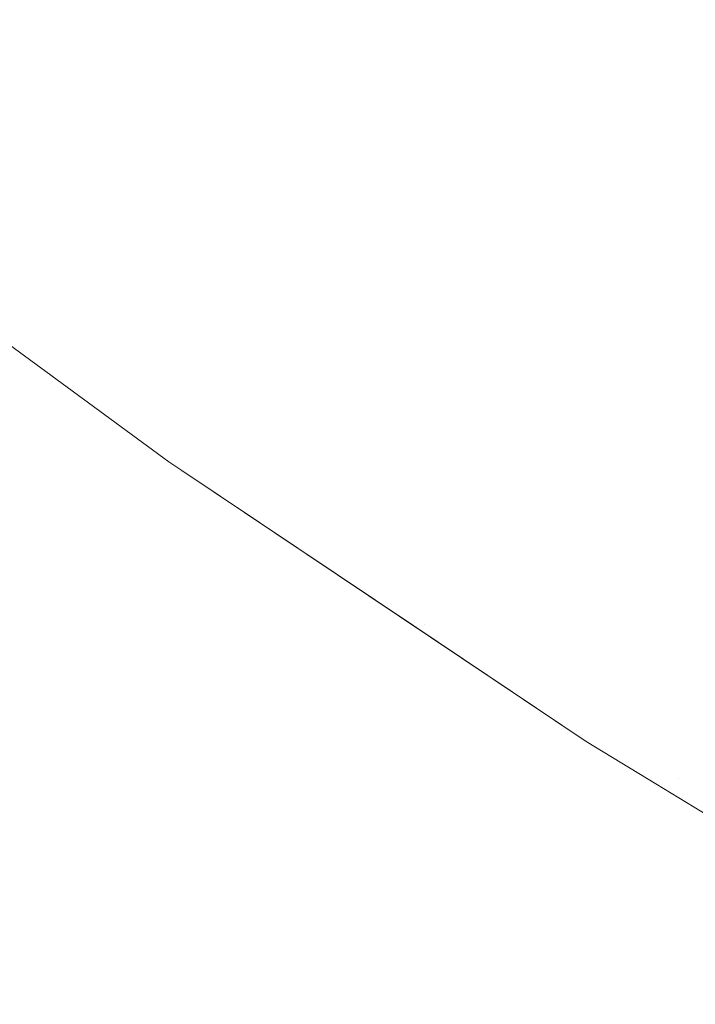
# Model space of a CAD drawing. Header units: centimetres. Extents: x -62 to 63, y 4 to 6.
# Tile 161 of 256: x -19.9422 to -19.9248, y 4.5826 to 4.608. Entities that reach past the tile are written whole.
import ezdxf

# ---------------------------------------------------------------- set-up
doc = ezdxf.new("R2010")
doc.units = ezdxf.units.CM
doc.header["$LTSCALE"] = 2.54
doc.layers.add('Lucido design-1', color=7, linetype='Continuous')

# ---------------------------------------------------------------- blocks, each defined once
blk = doc.blocks.new('Gruppo-4-1')
at = {"color": 7, "linetype": 'Continuous', "lineweight": 9}
blk.add_3dface([(-61.851453, 5.900212, -2276.22217), (-61.851453, 4.300212, -2276.22217), (62.978378, 4.300212, -2276.22217), (62.978378, 5.900212, -2276.22217)], dxfattribs=at)
for points, invisible_edges in [([(-19.933603, 4.608055, -2276.684208), (-19.934562, 4.607833, -2276.68536), (-19.93944, 4.611745, -2276.68536), (-19.93847, 4.611958, -2276.684208)], 15), ([(-19.940379, 4.611539, -2276.686516), (-19.93944, 4.611745, -2276.68536), (-19.934562, 4.607833, -2276.68536), (-19.935489, 4.607618, -2276.686516)], 15), ([(-19.935489, 4.607618, -2276.686516), (-19.936384, 4.60741, -2276.687674), (-19.941285, 4.61134, -2276.687674), (-19.940379, 4.611539, -2276.686516)], 15), ([(-19.937248, 4.60721, -2276.688833), (-19.938079, 4.607017, -2276.689995), (-19.943, 4.610964, -2276.689995), (-19.942158, 4.611148, -2276.688833)], 15), ([(-19.942158, 4.611148, -2276.688833), (-19.941285, 4.61134, -2276.687674), (-19.936384, 4.60741, -2276.687674), (-19.937248, 4.60721, -2276.688833)], 15), ([(-19.943809, 4.610786, -2276.691158), (-19.943, 4.610964, -2276.689995), (-19.938079, 4.607017, -2276.689995), (-19.938878, 4.606832, -2276.691158)], 15), ([(-19.945331, 4.610452, -2276.693488), (-19.944586, 4.610616, -2276.692323), (-19.939646, 4.606654, -2276.692323), (-19.940382, 4.606483, -2276.693488)], 15), ([(-19.938878, 4.606832, -2276.691158), (-19.939646, 4.606654, -2276.692323), (-19.944586, 4.610616, -2276.692323), (-19.943809, 4.610786, -2276.691158)], 15), ([(-19.940382, 4.606483, -2276.693488), (-19.941087, 4.60632, -2276.694654), (-19.946045, 4.610296, -2276.694654), (-19.945331, 4.610452, -2276.693488)], 15), ([(-19.94176, 4.606164, -2276.695821), (-19.942402, 4.606015, -2276.696987), (-19.947376, 4.610003, -2276.696987), (-19.946726, 4.610146, -2276.695821)], 15), ([(-19.946726, 4.610146, -2276.695821), (-19.946045, 4.610296, -2276.694654), (-19.941087, 4.60632, -2276.694654), (-19.94176, 4.606164, -2276.695821)], 15), ([(-19.919749, 4.606281, -2276.67512), (-19.920948, 4.605988, -2276.676241), (-19.925996, 4.60982, -2276.676241), (-19.924782, 4.610101, -2276.67512)], 15), ([(-19.927178, 4.609546, -2276.677366), (-19.925996, 4.60982, -2276.676241), (-19.920948, 4.605988, -2276.676241), (-19.922115, 4.605702, -2276.677366)], 15), ([(-19.922115, 4.605702, -2276.677366), (-19.92325, 4.605424, -2276.678496), (-19.928329, 4.609279, -2276.678496), (-19.927178, 4.609546, -2276.677366)], 15), ([(-19.929448, 4.609019, -2276.67963), (-19.928329, 4.609279, -2276.678496), (-19.92325, 4.605424, -2276.678496), (-19.924355, 4.605153, -2276.67963)], 15), ([(-19.924355, 4.605153, -2276.67963), (-19.925427, 4.604891, -2276.680769), (-19.930535, 4.608767, -2276.680769), (-19.929448, 4.609019, -2276.67963)], 15), ([(-19.931589, 4.608522, -2276.681912), (-19.930535, 4.608767, -2276.680769), (-19.925427, 4.604891, -2276.680769), (-19.926469, 4.604636, -2276.681912)], 15), ([(-19.926469, 4.604636, -2276.681912), (-19.927478, 4.604388, -2276.683058), (-19.932612, 4.608285, -2276.683058), (-19.931589, 4.608522, -2276.681912)], 15), ([(-19.933603, 4.608055, -2276.684208), (-19.932612, 4.608285, -2276.683058), (-19.927478, 4.604388, -2276.683058), (-19.928456, 4.604149, -2276.684208)], 15), ([(-19.935489, 4.607618, -2276.686516), (-19.934562, 4.607833, -2276.68536), (-19.929403, 4.603917, -2276.68536), (-19.930318, 4.603693, -2276.686516)], 15), ([(-19.928456, 4.604149, -2276.684208), (-19.929403, 4.603917, -2276.68536), (-19.934562, 4.607833, -2276.68536), (-19.933603, 4.608055, -2276.684208)], 15), ([(-19.930318, 4.603693, -2276.686516), (-19.931201, 4.603476, -2276.687674), (-19.936384, 4.60741, -2276.687674), (-19.935489, 4.607618, -2276.686516)], 15), ([(-19.937248, 4.60721, -2276.688833), (-19.936384, 4.60741, -2276.687674), (-19.931201, 4.603476, -2276.687674), (-19.932053, 4.603268, -2276.688833)], 15), ([(-19.932053, 4.603268, -2276.688833), (-19.932874, 4.603067, -2276.689995), (-19.938079, 4.607017, -2276.689995), (-19.937248, 4.60721, -2276.688833)], 15), ([(-19.933663, 4.602873, -2276.691158), (-19.934421, 4.602688, -2276.692323), (-19.939646, 4.606654, -2276.692323), (-19.938878, 4.606832, -2276.691158)], 15), ([(-19.938878, 4.606832, -2276.691158), (-19.938079, 4.607017, -2276.689995), (-19.932874, 4.603067, -2276.689995), (-19.933663, 4.602873, -2276.691158)], 15), ([(-19.940382, 4.606483, -2276.693488), (-19.939646, 4.606654, -2276.692323), (-19.934421, 4.602688, -2276.692323), (-19.935147, 4.60251, -2276.693488)], 15), ([(-19.94176, 4.606164, -2276.695821), (-19.941087, 4.60632, -2276.694654), (-19.935843, 4.602339, -2276.694654), (-19.936508, 4.602177, -2276.695821)], 15), ([(-19.935147, 4.60251, -2276.693488), (-19.935843, 4.602339, -2276.694654), (-19.941087, 4.60632, -2276.694654), (-19.940382, 4.606483, -2276.693488)], 15), ([(-19.936508, 4.602177, -2276.695821), (-19.937141, 4.602021, -2276.696987), (-19.942402, 4.606015, -2276.696987), (-19.94176, 4.606164, -2276.695821)], 15), ([(-19.937744, 4.601874, -2276.698154), (-19.938317, 4.601733, -2276.699319), (-19.943593, 4.605738, -2276.699319), (-19.943013, 4.605873, -2276.698154)], 15), ([(-19.943013, 4.605873, -2276.698154), (-19.942402, 4.606015, -2276.696987), (-19.937141, 4.602021, -2276.696987), (-19.937744, 4.601874, -2276.698154)], 15), ([(-19.938859, 4.601601, -2276.700485), (-19.939371, 4.601475, -2276.701649), (-19.944661, 4.605491, -2276.701649), (-19.944143, 4.605611, -2276.700485)], 15), ([(-19.944143, 4.605611, -2276.700485), (-19.943593, 4.605738, -2276.699319), (-19.938317, 4.601733, -2276.699319), (-19.938859, 4.601601, -2276.700485)], 15), ([(-19.946037, 4.605172, -2276.705134), (-19.945608, 4.605271, -2276.703974), (-19.940306, 4.601246, -2276.703974), (-19.940729, 4.601143, -2276.705134)], 15), ([(-19.939853, 4.601357, -2276.702812), (-19.940306, 4.601246, -2276.703974), (-19.945608, 4.605271, -2276.703974), (-19.94515, 4.605377, -2276.702812)], 15), ([(-19.94515, 4.605377, -2276.702812), (-19.944661, 4.605491, -2276.701649), (-19.939371, 4.601475, -2276.701649), (-19.939853, 4.601357, -2276.702812)], 15), ([(-19.946805, 4.604994, -2276.707447), (-19.946435, 4.605079, -2276.706291), (-19.941122, 4.601046, -2276.706291), (-19.941487, 4.600957, -2276.707447)], 15), ([(-19.940729, 4.601143, -2276.705134), (-19.941122, 4.601046, -2276.706291), (-19.946435, 4.605079, -2276.706291), (-19.946037, 4.605172, -2276.705134)], 15), ([(-19.918978, 4.601287, -2276.67963), (-19.920036, 4.601014, -2276.680769), (-19.925427, 4.604891, -2276.680769), (-19.924355, 4.605153, -2276.67963)], 15), ([(-19.94213, 4.6008, -2276.709751), (-19.942409, 4.600731, -2276.710899), (-19.947739, 4.604777, -2276.710899), (-19.947456, 4.604843, -2276.709751)], 15), ([(-19.947456, 4.604843, -2276.709751), (-19.947145, 4.604915, -2276.7086), (-19.941823, 4.600875, -2276.7086), (-19.94213, 4.6008, -2276.709751)], 15), ([(-19.941487, 4.600957, -2276.707447), (-19.941823, 4.600875, -2276.7086), (-19.947145, 4.604915, -2276.7086), (-19.946805, 4.604994, -2276.707447)], 15), ([(-19.926469, 4.604636, -2276.681912), (-19.925427, 4.604891, -2276.680769), (-19.920036, 4.601014, -2276.680769), (-19.921062, 4.600748, -2276.681912)], 15), ([(-19.921062, 4.600748, -2276.681912), (-19.922058, 4.600491, -2276.683058), (-19.927478, 4.604388, -2276.683058), (-19.926469, 4.604636, -2276.681912)], 15), ([(-19.928456, 4.604149, -2276.684208), (-19.927478, 4.604388, -2276.683058), (-19.922058, 4.600491, -2276.683058), (-19.923023, 4.600242, -2276.684208)], 15), ([(-19.923023, 4.600242, -2276.684208), (-19.923956, 4.6, -2276.68536), (-19.929403, 4.603917, -2276.68536), (-19.928456, 4.604149, -2276.684208)], 15), ([(-19.930318, 4.603693, -2276.686516), (-19.929403, 4.603917, -2276.68536), (-19.923956, 4.6, -2276.68536), (-19.924859, 4.599767, -2276.686516)], 15), ([(-19.924859, 4.599767, -2276.686516), (-19.92573, 4.599542, -2276.687674), (-19.931201, 4.603476, -2276.687674), (-19.930318, 4.603693, -2276.686516)], 15), ([(-19.943732, 4.600407, -2276.923745), (-19.94773, 4.603446, -2276.92217), (-19.938391, 4.596585, -2276.92217)], 9), ([(-19.94367, 4.600463, -2276.72217), (-19.938391, 4.596585, -2276.72217), (-19.938391, 4.596585, -2276.92217), (-19.94773, 4.603446, -2276.92217)], 10), ([(-19.92657, 4.599325, -2276.688833), (-19.927379, 4.599116, -2276.689995), (-19.932874, 4.603067, -2276.689995), (-19.932053, 4.603268, -2276.688833)], 15), ([(-19.932053, 4.603268, -2276.688833), (-19.931201, 4.603476, -2276.687674), (-19.92573, 4.599542, -2276.687674), (-19.92657, 4.599325, -2276.688833)], 15), ([(-19.933663, 4.602873, -2276.691158), (-19.932874, 4.603067, -2276.689995), (-19.927379, 4.599116, -2276.689995), (-19.928157, 4.598915, -2276.691158)], 15), ([(-19.928157, 4.598915, -2276.691158), (-19.928904, 4.598721, -2276.692323), (-19.934421, 4.602688, -2276.692323), (-19.933663, 4.602873, -2276.691158)], 15), ([(-19.929621, 4.598536, -2276.693488), (-19.930307, 4.598359, -2276.694654), (-19.935843, 4.602339, -2276.694654), (-19.935147, 4.60251, -2276.693488)], 15), ([(-19.935147, 4.60251, -2276.693488), (-19.934421, 4.602688, -2276.692323), (-19.928904, 4.598721, -2276.692323), (-19.929621, 4.598536, -2276.693488)], 15), ([(-19.936508, 4.602177, -2276.695821), (-19.935843, 4.602339, -2276.694654), (-19.930307, 4.598359, -2276.694654), (-19.930962, 4.59819, -2276.695821)], 15), ([(-19.937744, 4.601874, -2276.698154), (-19.937141, 4.602021, -2276.696987), (-19.931587, 4.598028, -2276.696987), (-19.932182, 4.597874, -2276.698154)], 15), ([(-19.930962, 4.59819, -2276.695821), (-19.931587, 4.598028, -2276.696987), (-19.937141, 4.602021, -2276.696987), (-19.936508, 4.602177, -2276.695821)], 15), ([(-19.938859, 4.601601, -2276.700485), (-19.938317, 4.601733, -2276.699319), (-19.932747, 4.597728, -2276.699319), (-19.933281, 4.59759, -2276.700485)], 15), ([(-19.932182, 4.597874, -2276.698154), (-19.932747, 4.597728, -2276.699319), (-19.938317, 4.601733, -2276.699319), (-19.937744, 4.601874, -2276.698154)], 15), ([(-19.939853, 4.601357, -2276.702812), (-19.939371, 4.601475, -2276.701649), (-19.933786, 4.59746, -2276.701649), (-19.934262, 4.597337, -2276.702812)], 15), ([(-19.933281, 4.59759, -2276.700485), (-19.933786, 4.59746, -2276.701649), (-19.939371, 4.601475, -2276.701649), (-19.938859, 4.601601, -2276.700485)], 15), ([(-19.940729, 4.601143, -2276.705134), (-19.940306, 4.601246, -2276.703974), (-19.934708, 4.597221, -2276.703974), (-19.935125, 4.597114, -2276.705134)], 15), ([(-19.934262, 4.597337, -2276.702812), (-19.934708, 4.597221, -2276.703974), (-19.940306, 4.601246, -2276.703974), (-19.939853, 4.601357, -2276.702812)], 15), ([(-19.935873, 4.59692, -2276.707447), (-19.936204, 4.596835, -2276.7086), (-19.941823, 4.600875, -2276.7086), (-19.941487, 4.600957, -2276.707447)], 15), ([(-19.941487, 4.600957, -2276.707447), (-19.941122, 4.601046, -2276.706291), (-19.935513, 4.597013, -2276.706291), (-19.935873, 4.59692, -2276.707447)], 15), ([(-19.935125, 4.597114, -2276.705134), (-19.935513, 4.597013, -2276.706291), (-19.941122, 4.601046, -2276.706291), (-19.940729, 4.601143, -2276.705134)], 15), ([(-19.94266, 4.60067, -2276.712043), (-19.942409, 4.600731, -2276.710899), (-19.936782, 4.596685, -2276.710899), (-19.937029, 4.596621, -2276.712043)], 15), ([(-19.936507, 4.596756, -2276.709751), (-19.936782, 4.596685, -2276.710899), (-19.942409, 4.600731, -2276.710899), (-19.94213, 4.6008, -2276.709751)], 15), ([(-19.94213, 4.6008, -2276.709751), (-19.941823, 4.600875, -2276.7086), (-19.936204, 4.596835, -2276.7086), (-19.936507, 4.596756, -2276.709751)], 15), ([(-19.938391, 4.596585, -2276.72217), (-19.94367, 4.600463, -2276.72217), (-19.943694, 4.600416, -2276.721063)], 10), ([(-19.943594, 4.600441, -2276.718833), (-19.943504, 4.600463, -2276.717712), (-19.937862, 4.596406, -2276.717712), (-19.93795, 4.596383, -2276.718833)], 15), ([(-19.937749, 4.596435, -2276.716586), (-19.937862, 4.596406, -2276.717712), (-19.943504, 4.600463, -2276.717712), (-19.943389, 4.600491, -2276.716586)], 15), ([(-19.943389, 4.600491, -2276.716586), (-19.943247, 4.600526, -2276.715456), (-19.937609, 4.596472, -2276.715456), (-19.937749, 4.596435, -2276.716586)], 15), ([(-19.937442, 4.596515, -2276.714322), (-19.937609, 4.596472, -2276.715456), (-19.943247, 4.600526, -2276.715456), (-19.943079, 4.600567, -2276.714322)], 15), ([(-19.943079, 4.600567, -2276.714322), (-19.942883, 4.600615, -2276.713185), (-19.937249, 4.596564, -2276.713185), (-19.937442, 4.596515, -2276.714322)], 15), ([(-19.937029, 4.596621, -2276.712043), (-19.937249, 4.596564, -2276.713185), (-19.942883, 4.600615, -2276.713185), (-19.94266, 4.60067, -2276.712043)], 15), ([(-19.944379, 4.600249, -2276.930287), (-19.938725, 4.596183, -2276.930287), (-19.939031, 4.596104, -2276.931982), (-19.94469, 4.600172, -2276.931982)], 15), ([(-19.944131, 4.60031, -2276.928615), (-19.93848, 4.596246, -2276.928615), (-19.938725, 4.596183, -2276.930287), (-19.944379, 4.600249, -2276.930287)], 15), ([(-19.943942, 4.600356, -2276.926967), (-19.938293, 4.596295, -2276.926967), (-19.93848, 4.596246, -2276.928615), (-19.944131, 4.60031, -2276.928615)], 15), ([(-19.94381, 4.600388, -2276.925344), (-19.938163, 4.596328, -2276.925344), (-19.938293, 4.596295, -2276.926967), (-19.943942, 4.600356, -2276.926967)], 15), ([(-19.943732, 4.600407, -2276.923745), (-19.938087, 4.596348, -2276.923745), (-19.938163, 4.596328, -2276.925344), (-19.94381, 4.600388, -2276.925344)], 15), ([(-19.938391, 4.596585, -2276.92217), (-19.938087, 4.596348, -2276.923745), (-19.943732, 4.600407, -2276.923745)], 11), ([(-19.943694, 4.600416, -2276.721063), (-19.943657, 4.600426, -2276.71995), (-19.938012, 4.596367, -2276.71995), (-19.93805, 4.596358, -2276.721063)], 15), ([(-19.943694, 4.600416, -2276.721063), (-19.93805, 4.596358, -2276.721063), (-19.938391, 4.596585, -2276.72217)], 11), ([(-19.93795, 4.596383, -2276.718833), (-19.938012, 4.596367, -2276.71995), (-19.943657, 4.600426, -2276.71995), (-19.943594, 4.600441, -2276.718833)], 15), ([(-19.94551, 4.599972, -2276.935444), (-19.93984, 4.595895, -2276.935444), (-19.940347, 4.595764, -2276.93721), (-19.946024, 4.599846, -2276.93721)], 15), ([(-19.945066, 4.60008, -2276.933702), (-19.939402, 4.596008, -2276.933702), (-19.93984, 4.595895, -2276.935444), (-19.94551, 4.599972, -2276.935444)], 15), ([(-19.94469, 4.600172, -2276.931982), (-19.939031, 4.596104, -2276.931982), (-19.939402, 4.596008, -2276.933702), (-19.945066, 4.60008, -2276.933702)], 15), ([(-19.924859, 4.599767, -2276.686516), (-19.923956, 4.6, -2276.68536), (-19.918216, 4.596088, -2276.68536), (-19.919105, 4.595846, -2276.686516)], 15), ([(-19.946612, 4.599702, -2276.938998), (-19.940927, 4.595614, -2276.938998), (-19.941583, 4.595444, -2276.940809), (-19.947277, 4.599539, -2276.940809)], 15), ([(-19.946024, 4.599846, -2276.93721), (-19.940347, 4.595764, -2276.93721), (-19.940927, 4.595614, -2276.938998), (-19.946612, 4.599702, -2276.938998)], 15), ([(-19.919105, 4.595846, -2276.686516), (-19.919964, 4.595612, -2276.687674), (-19.92573, 4.599542, -2276.687674), (-19.924859, 4.599767, -2276.686516)], 15), ([(-19.947277, 4.599539, -2276.940809), (-19.941583, 4.595444, -2276.940809), (-19.942316, 4.595255, -2276.942641), (-19.948021, 4.599357, -2276.942641)], 15), ([(-19.92657, 4.599325, -2276.688833), (-19.92573, 4.599542, -2276.687674), (-19.919964, 4.595612, -2276.687674), (-19.920791, 4.595386, -2276.688833)], 15), ([(-19.920791, 4.595386, -2276.688833), (-19.921588, 4.595169, -2276.689995), (-19.927379, 4.599116, -2276.689995), (-19.92657, 4.599325, -2276.688833)], 15), ([(-19.928157, 4.598915, -2276.691158), (-19.927379, 4.599116, -2276.689995), (-19.921588, 4.595169, -2276.689995), (-19.922355, 4.59496, -2276.691158)], 15), ([(-19.929621, 4.598536, -2276.693488), (-19.928904, 4.598721, -2276.692323), (-19.923091, 4.594759, -2276.692323), (-19.923797, 4.594567, -2276.693488)], 15), ([(-19.922355, 4.59496, -2276.691158), (-19.923091, 4.594759, -2276.692323), (-19.928904, 4.598721, -2276.692323), (-19.928157, 4.598915, -2276.691158)], 15), ([(-19.923797, 4.594567, -2276.693488), (-19.924473, 4.594383, -2276.694654), (-19.930307, 4.598359, -2276.694654), (-19.929621, 4.598536, -2276.693488)], 15), ([(-19.925119, 4.594207, -2276.695821), (-19.925734, 4.594039, -2276.696987), (-19.931587, 4.598028, -2276.696987), (-19.930962, 4.59819, -2276.695821)], 15), ([(-19.930962, 4.59819, -2276.695821), (-19.930307, 4.598359, -2276.694654), (-19.924473, 4.594383, -2276.694654), (-19.925119, 4.594207, -2276.695821)], 15), ([(-19.932182, 4.597874, -2276.698154), (-19.931587, 4.598028, -2276.696987), (-19.925734, 4.594039, -2276.696987), (-19.92632, 4.593879, -2276.698154)], 15), ([(-19.933281, 4.59759, -2276.700485), (-19.932747, 4.597728, -2276.699319), (-19.926877, 4.593727, -2276.699319), (-19.927403, 4.593584, -2276.700485)], 15), ([(-19.92632, 4.593879, -2276.698154), (-19.926877, 4.593727, -2276.699319), (-19.932747, 4.597728, -2276.699319), (-19.932182, 4.597874, -2276.698154)], 15), ([(-19.934262, 4.597337, -2276.702812), (-19.933786, 4.59746, -2276.701649), (-19.927901, 4.593448, -2276.701649), (-19.928369, 4.593321, -2276.702812)], 15), ([(-19.927403, 4.593584, -2276.700485), (-19.927901, 4.593448, -2276.701649), (-19.933786, 4.59746, -2276.701649), (-19.933281, 4.59759, -2276.700485)], 15), ([(-19.935125, 4.597114, -2276.705134), (-19.934708, 4.597221, -2276.703974), (-19.928809, 4.593201, -2276.703974), (-19.92922, 4.593089, -2276.705134)], 15), ([(-19.928369, 4.593321, -2276.702812), (-19.928809, 4.593201, -2276.703974), (-19.934708, 4.597221, -2276.703974), (-19.934262, 4.597337, -2276.702812)], 15), ([(-19.929956, 4.592888, -2276.707447), (-19.930283, 4.592799, -2276.7086), (-19.936204, 4.596835, -2276.7086), (-19.935873, 4.59692, -2276.707447)], 15), ([(-19.935873, 4.59692, -2276.707447), (-19.935513, 4.597013, -2276.706291), (-19.929602, 4.592984, -2276.706291), (-19.929956, 4.592888, -2276.707447)], 15), ([(-19.92922, 4.593089, -2276.705134), (-19.929602, 4.592984, -2276.706291), (-19.935513, 4.597013, -2276.706291), (-19.935125, 4.597114, -2276.705134)], 15), ([(-19.937029, 4.596621, -2276.712043), (-19.936782, 4.596685, -2276.710899), (-19.930852, 4.592644, -2276.710899), (-19.931096, 4.592577, -2276.712043)], 15), ([(-19.930581, 4.592718, -2276.709751), (-19.930852, 4.592644, -2276.710899), (-19.936782, 4.596685, -2276.710899), (-19.936507, 4.596756, -2276.709751)], 15), ([(-19.936507, 4.596756, -2276.709751), (-19.936204, 4.596835, -2276.7086), (-19.930283, 4.592799, -2276.7086), (-19.930581, 4.592718, -2276.709751)], 15), ([(-19.938391, 4.596585, -2276.92217), (-19.938057, 4.596362, -2276.92217), (-19.938087, 4.596348, -2276.923745)], 10), ([(-19.938057, 4.596362, -2276.92217), (-19.938391, 4.596585, -2276.92217), (-19.938391, 4.596585, -2276.72217), (-19.938057, 4.596362, -2276.72217)], 10), ([(-19.93805, 4.596358, -2276.721063), (-19.938057, 4.596362, -2276.72217), (-19.938391, 4.596585, -2276.72217)], 9), ([(-19.932003, 4.59233, -2276.718833), (-19.932064, 4.592313, -2276.71995), (-19.938012, 4.596367, -2276.71995), (-19.93795, 4.596383, -2276.718833)], 15), ([(-19.93795, 4.596383, -2276.718833), (-19.937862, 4.596406, -2276.717712), (-19.931916, 4.592354, -2276.717712), (-19.932003, 4.59233, -2276.718833)], 15), ([(-19.931804, 4.592384, -2276.716586), (-19.931916, 4.592354, -2276.717712), (-19.937862, 4.596406, -2276.717712), (-19.937749, 4.596435, -2276.716586)], 15), ([(-19.937749, 4.596435, -2276.716586), (-19.937609, 4.596472, -2276.715456), (-19.931667, 4.592422, -2276.715456), (-19.931804, 4.592384, -2276.716586)], 15), ([(-19.931503, 4.592466, -2276.714322), (-19.931667, 4.592422, -2276.715456), (-19.937609, 4.596472, -2276.715456), (-19.937442, 4.596515, -2276.714322)], 15), ([(-19.937442, 4.596515, -2276.714322), (-19.937249, 4.596564, -2276.713185), (-19.931313, 4.592518, -2276.713185), (-19.931503, 4.592466, -2276.714322)], 15), ([(-19.931096, 4.592577, -2276.712043), (-19.931313, 4.592518, -2276.713185), (-19.937249, 4.596564, -2276.713185), (-19.937029, 4.596621, -2276.712043)], 15), ([(-19.933068, 4.59204, -2276.931982), (-19.939031, 4.596104, -2276.931982), (-19.938725, 4.596183, -2276.930287), (-19.932766, 4.592122, -2276.930287)], 15), ([(-19.932766, 4.592122, -2276.930287), (-19.938725, 4.596183, -2276.930287), (-19.93848, 4.596246, -2276.928615), (-19.932525, 4.592188, -2276.928615)], 15), ([(-19.932525, 4.592188, -2276.928615), (-19.93848, 4.596246, -2276.928615), (-19.938293, 4.596295, -2276.926967), (-19.932341, 4.592238, -2276.926967)], 15), ([(-19.932341, 4.592238, -2276.926967), (-19.938293, 4.596295, -2276.926967), (-19.938163, 4.596328, -2276.925344), (-19.932213, 4.592273, -2276.925344)], 15), ([(-19.932213, 4.592273, -2276.925344), (-19.938163, 4.596328, -2276.925344), (-19.938087, 4.596348, -2276.923745), (-19.932138, 4.592293, -2276.923745)], 15), ([(-19.932138, 4.592293, -2276.923745), (-19.938087, 4.596348, -2276.923745), (-19.938057, 4.596362, -2276.92217)], 11), ([(-19.938057, 4.596362, -2276.92217), (-19.927629, 4.58938, -2276.92217), (-19.932138, 4.592293, -2276.923745)], 10), ([(-19.927629, 4.58938, -2276.92217), (-19.938057, 4.596362, -2276.92217), (-19.938057, 4.596362, -2276.72217), (-19.932075, 4.592357, -2276.72217)], 10), ([(-19.932075, 4.592357, -2276.72217), (-19.938057, 4.596362, -2276.72217), (-19.93805, 4.596358, -2276.721063)], 10), ([(-19.93805, 4.596358, -2276.721063), (-19.938012, 4.596367, -2276.71995), (-19.932064, 4.592313, -2276.71995)], 11), ([(-19.932064, 4.592313, -2276.71995), (-19.932075, 4.592357, -2276.72217), (-19.93805, 4.596358, -2276.721063)], 11), ([(-19.934365, 4.591686, -2276.93721), (-19.940347, 4.595764, -2276.93721), (-19.93984, 4.595895, -2276.935444), (-19.933865, 4.591822, -2276.935444)], 15), ([(-19.933865, 4.591822, -2276.935444), (-19.93984, 4.595895, -2276.935444), (-19.939402, 4.596008, -2276.933702), (-19.933434, 4.59194, -2276.933702)], 15), ([(-19.933434, 4.59194, -2276.933702), (-19.939402, 4.596008, -2276.933702), (-19.939031, 4.596104, -2276.931982), (-19.933068, 4.59204, -2276.931982)], 15), ([(-19.934936, 4.59153, -2276.938998), (-19.940927, 4.595614, -2276.938998), (-19.940347, 4.595764, -2276.93721), (-19.934365, 4.591686, -2276.93721)], 15), ([(-19.936305, 4.591157, -2276.942641), (-19.942316, 4.595255, -2276.942641), (-19.941583, 4.595444, -2276.940809), (-19.935582, 4.591354, -2276.940809)], 15), ([(-19.935582, 4.591354, -2276.940809), (-19.941583, 4.595444, -2276.940809), (-19.940927, 4.595614, -2276.938998), (-19.934936, 4.59153, -2276.938998)], 15), ([(-19.937108, 4.590938, -2276.944493), (-19.943132, 4.595044, -2276.944493), (-19.942316, 4.595255, -2276.942641), (-19.936305, 4.591157, -2276.942641)], 15), ([(-19.937995, 4.590697, -2276.946366), (-19.944032, 4.594811, -2276.946366), (-19.943132, 4.595044, -2276.944493), (-19.937108, 4.590938, -2276.944493)], 15), ([(-19.938968, 4.590431, -2276.948259), (-19.94502, 4.594556, -2276.948259), (-19.944032, 4.594811, -2276.946366), (-19.937995, 4.590697, -2276.946366)], 15), ([(-19.94003, 4.590142, -2276.95017), (-19.946098, 4.594277, -2276.95017), (-19.94502, 4.594556, -2276.948259), (-19.938968, 4.590431, -2276.948259)], 15), ([(-19.925119, 4.594207, -2276.695821), (-19.924473, 4.594383, -2276.694654), (-19.918336, 4.590415, -2276.694654), (-19.918971, 4.590233, -2276.695821)], 15), ([(-19.941186, 4.589827, -2276.952099), (-19.947271, 4.593974, -2276.952099), (-19.946098, 4.594277, -2276.95017), (-19.94003, 4.590142, -2276.95017)], 15), ([(-19.918971, 4.590233, -2276.695821), (-19.919577, 4.590059, -2276.696987), (-19.925734, 4.594039, -2276.696987), (-19.925119, 4.594207, -2276.695821)], 15), ([(-19.942437, 4.589486, -2276.954044), (-19.948541, 4.593646, -2276.954044), (-19.947271, 4.593974, -2276.952099), (-19.941186, 4.589827, -2276.952099)], 15), ([(-19.920154, 4.589893, -2276.698154), (-19.920701, 4.589736, -2276.699319), (-19.926877, 4.593727, -2276.699319), (-19.92632, 4.593879, -2276.698154)], 15), ([(-19.92632, 4.593879, -2276.698154), (-19.925734, 4.594039, -2276.696987), (-19.919577, 4.590059, -2276.696987), (-19.920154, 4.589893, -2276.698154)], 15), ([(-19.927403, 4.593584, -2276.700485), (-19.926877, 4.593727, -2276.699319), (-19.920701, 4.589736, -2276.699319), (-19.92122, 4.589587, -2276.700485)], 15), ([(-19.928369, 4.593321, -2276.702812), (-19.927901, 4.593448, -2276.701649), (-19.921709, 4.589446, -2276.701649), (-19.92217, 4.589314, -2276.702812)], 15), ([(-19.92122, 4.589587, -2276.700485), (-19.921709, 4.589446, -2276.701649), (-19.927901, 4.593448, -2276.701649), (-19.927403, 4.593584, -2276.700485)], 15), ([(-19.923007, 4.589073, -2276.705134), (-19.923384, 4.588965, -2276.706291), (-19.929602, 4.592984, -2276.706291), (-19.92922, 4.593089, -2276.705134)], 15), ([(-19.92922, 4.593089, -2276.705134), (-19.928809, 4.593201, -2276.703974), (-19.922603, 4.589189, -2276.703974), (-19.923007, 4.589073, -2276.705134)], 15), ([(-19.92217, 4.589314, -2276.702812), (-19.922603, 4.589189, -2276.703974), (-19.928809, 4.593201, -2276.703974), (-19.928369, 4.593321, -2276.702812)], 15), ([(-19.923732, 4.588865, -2276.707447), (-19.924053, 4.588772, -2276.7086), (-19.930283, 4.592799, -2276.7086), (-19.929956, 4.592888, -2276.707447)], 15), ([(-19.929956, 4.592888, -2276.707447), (-19.929602, 4.592984, -2276.706291), (-19.923384, 4.588965, -2276.706291), (-19.923732, 4.588865, -2276.707447)], 15), ([(-19.924854, 4.588542, -2276.712043), (-19.925067, 4.588481, -2276.713185), (-19.931313, 4.592518, -2276.713185), (-19.931096, 4.592577, -2276.712043)], 15), ([(-19.931096, 4.592577, -2276.712043), (-19.930852, 4.592644, -2276.710899), (-19.924614, 4.588611, -2276.710899), (-19.924854, 4.588542, -2276.712043)], 15), ([(-19.924347, 4.588688, -2276.709751), (-19.924614, 4.588611, -2276.710899), (-19.930852, 4.592644, -2276.710899), (-19.930581, 4.592718, -2276.709751)], 15), ([(-19.930581, 4.592718, -2276.709751), (-19.930283, 4.592799, -2276.7086), (-19.924053, 4.588772, -2276.7086), (-19.924347, 4.588688, -2276.709751)], 15), ([(-19.932075, 4.592357, -2276.72217), (-19.927629, 4.58938, -2276.72217), (-19.927629, 4.58938, -2276.92217)], 10), ([(-19.927629, 4.58938, -2276.72217), (-19.932075, 4.592357, -2276.72217), (-19.932064, 4.592313, -2276.71995)], 10), ([(-19.925807, 4.588268, -2276.71995), (-19.932064, 4.592313, -2276.71995), (-19.932003, 4.59233, -2276.718833)], 11), ([(-19.932003, 4.59233, -2276.718833), (-19.931916, 4.592354, -2276.717712), (-19.925661, 4.58831, -2276.717712), (-19.925807, 4.588268, -2276.71995)], 15), ([(-19.925661, 4.58831, -2276.717712), (-19.931916, 4.592354, -2276.717712), (-19.931804, 4.592384, -2276.716586)], 11), ([(-19.931804, 4.592384, -2276.716586), (-19.931667, 4.592422, -2276.715456), (-19.925416, 4.588381, -2276.715456), (-19.925661, 4.58831, -2276.717712)], 15), ([(-19.925254, 4.588427, -2276.714322), (-19.925416, 4.588381, -2276.715456), (-19.931667, 4.592422, -2276.715456), (-19.931503, 4.592466, -2276.714322)], 15), ([(-19.931503, 4.592466, -2276.714322), (-19.931313, 4.592518, -2276.713185), (-19.925067, 4.588481, -2276.713185), (-19.925254, 4.588427, -2276.714322)], 15), ([(-19.932766, 4.592122, -2276.930287), (-19.926498, 4.58807, -2276.930287), (-19.926795, 4.587985, -2276.931982), (-19.933068, 4.59204, -2276.931982)], 15), ([(-19.932525, 4.592188, -2276.928615), (-19.92626, 4.588138, -2276.928615), (-19.926498, 4.58807, -2276.930287), (-19.932766, 4.592122, -2276.930287)], 15), ([(-19.932341, 4.592238, -2276.926967), (-19.926079, 4.58819, -2276.926967), (-19.92626, 4.588138, -2276.928615), (-19.932525, 4.592188, -2276.928615)], 15), ([(-19.932213, 4.592273, -2276.925344), (-19.925953, 4.588226, -2276.925344), (-19.926079, 4.58819, -2276.926967), (-19.932341, 4.592238, -2276.926967)], 15), ([(-19.932138, 4.592293, -2276.923745), (-19.925879, 4.588248, -2276.923745), (-19.925953, 4.588226, -2276.925344), (-19.932213, 4.592273, -2276.925344)], 15), ([(-19.925879, 4.588248, -2276.923745), (-19.932138, 4.592293, -2276.923745), (-19.927629, 4.58938, -2276.92217)], 11), ([(-19.932064, 4.592313, -2276.71995), (-19.925807, 4.588268, -2276.71995), (-19.927629, 4.58938, -2276.72217)], 11), ([(-19.933865, 4.591822, -2276.935444), (-19.927579, 4.587759, -2276.935444), (-19.928071, 4.587618, -2276.93721), (-19.934365, 4.591686, -2276.93721)], 15), ([(-19.933434, 4.59194, -2276.933702), (-19.927155, 4.587881, -2276.933702), (-19.927579, 4.587759, -2276.935444), (-19.933865, 4.591822, -2276.935444)], 15), ([(-19.933068, 4.59204, -2276.931982), (-19.926795, 4.587985, -2276.931982), (-19.927155, 4.587881, -2276.933702), (-19.933434, 4.59194, -2276.933702)], 15), ([(-19.934365, 4.591686, -2276.93721), (-19.928071, 4.587618, -2276.93721), (-19.928633, 4.587456, -2276.938998), (-19.934936, 4.59153, -2276.938998)], 15), ([(-19.935582, 4.591354, -2276.940809), (-19.929269, 4.587274, -2276.940809), (-19.92998, 4.587069, -2276.942641), (-19.936305, 4.591157, -2276.942641)], 15), ([(-19.934936, 4.59153, -2276.938998), (-19.928633, 4.587456, -2276.938998), (-19.929269, 4.587274, -2276.940809), (-19.935582, 4.591354, -2276.940809)], 15), ([(-19.936305, 4.591157, -2276.942641), (-19.92998, 4.587069, -2276.942641), (-19.930771, 4.586842, -2276.944493), (-19.937108, 4.590938, -2276.944493)], 15), ([(-19.937108, 4.590938, -2276.944493), (-19.930771, 4.586842, -2276.944493), (-19.931644, 4.586591, -2276.946366), (-19.937995, 4.590697, -2276.946366)], 15), ([(-19.937995, 4.590697, -2276.946366), (-19.931644, 4.586591, -2276.946366), (-19.932601, 4.586316, -2276.948259), (-19.938968, 4.590431, -2276.948259)], 15), ([(-19.938968, 4.590431, -2276.948259), (-19.932601, 4.586316, -2276.948259), (-19.933647, 4.586016, -2276.95017), (-19.94003, 4.590142, -2276.95017)], 15), ([(-19.94003, 4.590142, -2276.95017), (-19.933647, 4.586016, -2276.95017), (-19.934784, 4.585689, -2276.952099), (-19.941186, 4.589827, -2276.952099)], 15), ([(-19.941186, 4.589827, -2276.952099), (-19.934784, 4.585689, -2276.952099), (-19.936015, 4.585335, -2276.954044), (-19.942437, 4.589486, -2276.954044)], 15), ([(-19.942437, 4.589486, -2276.954044), (-19.936015, 4.585335, -2276.954044), (-19.937344, 4.584953, -2276.956004), (-19.943787, 4.589118, -2276.956004)], 15), ([(-19.927629, 4.58938, -2276.92217), (-19.925837, 4.588284, -2276.92217), (-19.925879, 4.588248, -2276.923745)], 10), ([(-19.925837, 4.588284, -2276.92217), (-19.927629, 4.58938, -2276.92217), (-19.927629, 4.58938, -2276.72217), (-19.925837, 4.588284, -2276.72217)], 10), ([(-19.925807, 4.588268, -2276.71995), (-19.925837, 4.588284, -2276.72217), (-19.927629, 4.58938, -2276.72217)], 9), ([(-19.943787, 4.589118, -2276.956004), (-19.937344, 4.584953, -2276.956004), (-19.938773, 4.584543, -2276.957979), (-19.945238, 4.588722, -2276.957979)], 15), ([(-19.945238, 4.588722, -2276.957979), (-19.938773, 4.584543, -2276.957979), (-19.940305, 4.584102, -2276.959966), (-19.946796, 4.588298, -2276.959966)], 15), ([(-19.918298, 4.584522, -2276.712043), (-19.918508, 4.584458, -2276.713185), (-19.925067, 4.588481, -2276.713185), (-19.924854, 4.588542, -2276.712043)], 15), ([(-19.924854, 4.588542, -2276.712043), (-19.924614, 4.588611, -2276.710899), (-19.918062, 4.584593, -2276.710899), (-19.918298, 4.584522, -2276.712043)], 15), ([(-19.946796, 4.588298, -2276.959966), (-19.940305, 4.584102, -2276.959966), (-19.941944, 4.583631, -2276.961965), (-19.948461, 4.587844, -2276.961965)], 15), ([(-19.919306, 4.584216, -2276.923745), (-19.925879, 4.588248, -2276.923745), (-19.925837, 4.588284, -2276.92217), (-19.916553, 4.58261, -2276.92217)], 11), ([(-19.925837, 4.588284, -2276.72217), (-19.919258, 4.584263, -2276.72217), (-19.916553, 4.58261, -2276.92217), (-19.925837, 4.588284, -2276.92217)], 10), ([(-19.919258, 4.584263, -2276.72217), (-19.925837, 4.588284, -2276.72217), (-19.925807, 4.588268, -2276.71995), (-19.919235, 4.584238, -2276.71995)], 14), ([(-19.919235, 4.584238, -2276.71995), (-19.925807, 4.588268, -2276.71995), (-19.925661, 4.58831, -2276.717712), (-19.919092, 4.584281, -2276.717712)], 15), ([(-19.919092, 4.584281, -2276.717712), (-19.925661, 4.58831, -2276.717712), (-19.925416, 4.588381, -2276.715456), (-19.918851, 4.584354, -2276.715456)], 15), ([(-19.918851, 4.584354, -2276.715456), (-19.925416, 4.588381, -2276.715456), (-19.925254, 4.588427, -2276.714322)], 11), ([(-19.925254, 4.588427, -2276.714322), (-19.925067, 4.588481, -2276.713185), (-19.918508, 4.584458, -2276.713185), (-19.918851, 4.584354, -2276.715456)], 15), ([(-19.920207, 4.583944, -2276.931982), (-19.926795, 4.587985, -2276.931982), (-19.926498, 4.58807, -2276.930287), (-19.919915, 4.584032, -2276.930287)], 15), ([(-19.919915, 4.584032, -2276.930287), (-19.926498, 4.58807, -2276.930287), (-19.92626, 4.588138, -2276.928615), (-19.919681, 4.584103, -2276.928615)], 15), ([(-19.919681, 4.584103, -2276.928615), (-19.92626, 4.588138, -2276.928615), (-19.926079, 4.58819, -2276.926967), (-19.919503, 4.584157, -2276.926967)], 15), ([(-19.919503, 4.584157, -2276.926967), (-19.926079, 4.58819, -2276.926967), (-19.925953, 4.588226, -2276.925344), (-19.919379, 4.584194, -2276.925344)], 15), ([(-19.919379, 4.584194, -2276.925344), (-19.925953, 4.588226, -2276.925344), (-19.925879, 4.588248, -2276.923745), (-19.919306, 4.584216, -2276.923745)], 15), ([(-19.948461, 4.587844, -2276.961965), (-19.941944, 4.583631, -2276.961965), (-19.943693, 4.583129, -2276.963974), (-19.950238, 4.587359, -2276.963974)], 15), ([(-19.921461, 4.583564, -2276.93721), (-19.928071, 4.587618, -2276.93721), (-19.927579, 4.587759, -2276.935444), (-19.920977, 4.58371, -2276.935444)], 15), ([(-19.920977, 4.58371, -2276.935444), (-19.927579, 4.587759, -2276.935444), (-19.927155, 4.587881, -2276.933702), (-19.92056, 4.583837, -2276.933702)], 15), ([(-19.92056, 4.583837, -2276.933702), (-19.927155, 4.587881, -2276.933702), (-19.926795, 4.587985, -2276.931982), (-19.920207, 4.583944, -2276.931982)], 15), ([(-19.922014, 4.583397, -2276.938998), (-19.928633, 4.587456, -2276.938998), (-19.928071, 4.587618, -2276.93721), (-19.921461, 4.583564, -2276.93721)], 15), ([(-19.923338, 4.582995, -2276.942641), (-19.92998, 4.587069, -2276.942641), (-19.929269, 4.587274, -2276.940809), (-19.922639, 4.583207, -2276.940809)], 15), ([(-19.922639, 4.583207, -2276.940809), (-19.929269, 4.587274, -2276.940809), (-19.928633, 4.587456, -2276.938998), (-19.922014, 4.583397, -2276.938998)], 15), ([(-19.924115, 4.58276, -2276.944493), (-19.930771, 4.586842, -2276.944493), (-19.92998, 4.587069, -2276.942641), (-19.923338, 4.582995, -2276.942641)], 15), ([(-19.924973, 4.5825, -2276.946366), (-19.931644, 4.586591, -2276.946366), (-19.930771, 4.586842, -2276.944493), (-19.924115, 4.58276, -2276.944493)], 15), ([(-19.925915, 4.582215, -2276.948259), (-19.932601, 4.586316, -2276.948259), (-19.931644, 4.586591, -2276.946366), (-19.924973, 4.5825, -2276.946366)], 15), ([(-19.926943, 4.581904, -2276.95017), (-19.933647, 4.586016, -2276.95017), (-19.932601, 4.586316, -2276.948259), (-19.925915, 4.582215, -2276.948259)], 15), ([(-19.928061, 4.581565, -2276.952099), (-19.934784, 4.585689, -2276.952099), (-19.933647, 4.586016, -2276.95017), (-19.926943, 4.581904, -2276.95017)], 15), ([(-19.929271, 4.581199, -2276.954044), (-19.936015, 4.585335, -2276.954044), (-19.934784, 4.585689, -2276.952099), (-19.928061, 4.581565, -2276.952099)], 15), ([(-19.930578, 4.580803, -2276.956004), (-19.937344, 4.584953, -2276.956004), (-19.936015, 4.585335, -2276.954044), (-19.929271, 4.581199, -2276.954044)], 15), ([(-19.931982, 4.580378, -2276.957979), (-19.938773, 4.584543, -2276.957979), (-19.937344, 4.584953, -2276.956004), (-19.930578, 4.580803, -2276.956004)], 15), ([(-19.933489, 4.579922, -2276.959966), (-19.940305, 4.584102, -2276.959966), (-19.938773, 4.584543, -2276.957979), (-19.931982, 4.580378, -2276.957979)], 15), ([(-19.9351, 4.579434, -2276.961965), (-19.941944, 4.583631, -2276.961965), (-19.940305, 4.584102, -2276.959966), (-19.933489, 4.579922, -2276.959966)], 15), ([(-19.93682, 4.578913, -2276.963974), (-19.943693, 4.583129, -2276.963974), (-19.941944, 4.583631, -2276.961965), (-19.9351, 4.579434, -2276.961965)], 15), ([(-19.938649, 4.578359, -2276.96599), (-19.945554, 4.582594, -2276.96599), (-19.943693, 4.583129, -2276.963974), (-19.93682, 4.578913, -2276.963974)], 15), ([(-19.924115, 4.58276, -2276.944493), (-19.917137, 4.578698, -2276.944493), (-19.917979, 4.578429, -2276.946366), (-19.924973, 4.5825, -2276.946366)], 15)]:
    blk.add_3dface(points, dxfattribs=dict(at, invisible_edges=invisible_edges))
blk = doc.blocks.new('Gruppo-5-1')
at = {"color": 7}
blk.add_blockref('Gruppo-4-1', (0, 0), dxfattribs=at)

msp = doc.modelspace()

# ---------------------------------------------------------------- block references
at = {"layer": 'Lucido design-1', "color": 7}
msp.add_blockref('Gruppo-5-1', (0, 0), dxfattribs=at)

doc.saveas('drawing.dxf')
